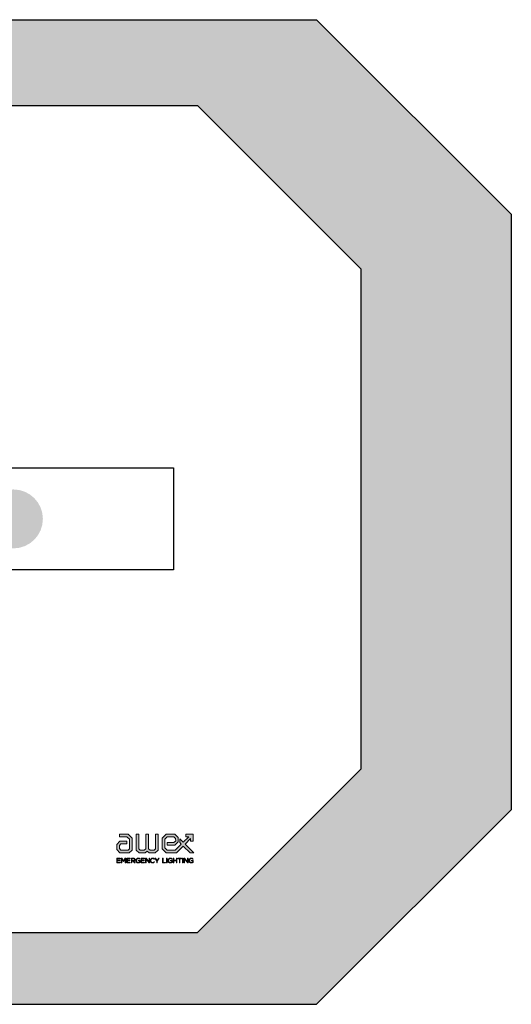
# Model space of a CAD drawing. Header units: centimetres. Extents: x -16053 to 7031, y -7778 to 254.
# Tile 51 of 256: x -14771 to -14757, y -3761 to -3733. Entities that reach past the tile are written whole.
import ezdxf
from ezdxf.enums import TextEntityAlignment as Align

# ---------------------------------------------------------------- set-up
doc = ezdxf.new("R2010")
doc.units = ezdxf.units.CM
doc.header["$MEASUREMENT"] = 0
doc.layers.add('AX - ADRESACJA', color=4, linetype='CONTINUOUS', lineweight=5)
doc.layers.add('AX - OPRAWY  EWAKUACYJNE', color=1, linetype='CONTINUOUS')
doc.styles.add('ROMANS', font='simplex.shx', dxfattribs={"width": 0.8})

# ---------------------------------------------------------------- blocks, each defined once
blk = doc.blocks.new('AX - OPRAWY')
at = {"layer": 'AX - OPRAWY  EWAKUACYJNE', "lineweight": 5}
for points in [[(2911.65, 462.419), (2911.65, 462.272), (2912.067, 462.272), (2912.209, 462.136), (2912.209, 461.594), (2912.135, 461.524), (2911.736, 461.524), (2911.647, 461.621), (2911.647, 461.789), (2911.732, 461.876), (2912.069, 461.876), (2912.069, 462.023), (2911.671, 462.023), (2911.5, 461.849), (2911.501, 461.564), (2911.671, 461.377), (2912.193, 461.377), (2912.356, 461.53), (2912.356, 462.199), (2912.126, 462.419)], [(2913.652, 461.593), (2913.578, 461.524), (2913.354, 461.523), (2913.262, 461.608), (2913.262, 462.419), (2913.115, 462.419), (2913.115, 461.608), (2913.027, 461.523), (2912.799, 461.524), (2912.725, 461.593), (2912.725, 462.419), (2912.578, 462.419), (2912.578, 461.529), (2912.742, 461.377), (2913.085, 461.377), (2913.188, 461.476), (2913.296, 461.377), (2913.635, 461.377), (2913.799, 461.529), (2913.799, 462.419), (2913.652, 462.419)], [(2915.189, 461.963), (2914.993, 462.159), (2914.993, 461.951), (2915.085, 461.859), (2914.748, 461.523), (2914.307, 461.524), (2914.165, 461.66), (2914.165, 462.136), (2914.307, 462.272), (2914.667, 462.272), (2914.77, 462.175), (2914.771, 462.04), (2914.671, 461.954), (2914.305, 461.954), (2914.305, 461.807), (2914.732, 461.807), (2914.918, 461.98), (2914.918, 462.233), (2914.732, 462.419), (2914.248, 462.419), (2914.018, 462.198), (2914.018, 461.597), (2914.249, 461.377), (2914.809, 461.377), (2915.189, 461.755), (2915.568, 461.377), (2915.774, 461.377), (2915.293, 461.859), (2915.601, 462.168), (2915.601, 462.018), (2915.748, 462.018), (2915.748, 462.419), (2915.343, 462.419), (2915.343, 462.272), (2915.497, 462.272)], [(2915.748, 462.018), (2915.748, 462.419), (2915.343, 462.419), (2915.343, 462.272), (2915.497, 462.272), (2915.189, 461.963), (2914.993, 462.159), (2914.993, 461.951), (2915.085, 461.859), (2914.748, 461.523), (2914.307, 461.524), (2914.165, 461.66), (2914.165, 462.136), (2914.307, 462.272), (2914.667, 462.272), (2914.77, 462.175), (2914.771, 462.04), (2914.671, 461.954), (2914.305, 461.954), (2914.305, 461.807), (2914.732, 461.807), (2914.918, 461.98), (2914.918, 462.233), (2914.732, 462.419), (2914.248, 462.419), (2914.018, 462.198), (2914.018, 461.597), (2914.249, 461.377), (2914.809, 461.377), (2915.189, 461.755), (2915.568, 461.377), (2915.774, 461.377), (2915.293, 461.859), (2915.601, 462.168), (2915.601, 462.018)], [(2911.499, 461.079), (2911.687, 461.079), (2911.687, 461.053), (2911.528, 461.053), (2911.528, 460.964), (2911.67, 460.964), (2911.67, 460.937), (2911.528, 460.937), (2911.528, 460.846), (2911.689, 460.846), (2911.689, 460.819), (2911.499, 460.819)], [(2911.748, 461.079), (2911.778, 461.079), (2911.873, 460.937), (2911.968, 461.079), (2911.997, 461.079), (2911.997, 460.819), (2911.968, 460.819), (2911.968, 461.03), (2911.873, 460.89), (2911.872, 460.89), (2911.777, 461.03), (2911.777, 460.819), (2911.748, 460.819)], [(2912.063, 461.079), (2912.252, 461.079), (2912.252, 461.053), (2912.093, 461.053), (2912.093, 460.964), (2912.235, 460.964), (2912.235, 460.937), (2912.093, 460.937), (2912.093, 460.846), (2912.253, 460.846), (2912.253, 460.819), (2912.063, 460.819)], [(2912.562, 460.948), (2912.562, 460.949), (2912.562, 460.956), (2912.563, 460.962), (2912.564, 460.969), (2912.565, 460.975), (2912.566, 460.982), (2912.568, 460.988), (2912.569, 460.994), (2912.572, 461), (2912.574, 461.006), (2912.577, 461.012), (2912.58, 461.018), (2912.583, 461.023), (2912.586, 461.028), (2912.59, 461.034), (2912.594, 461.038), (2912.598, 461.043), (2912.603, 461.048), (2912.607, 461.052), (2912.612, 461.056), (2912.617, 461.06), (2912.622, 461.063), (2912.628, 461.067), (2912.634, 461.07), (2912.639, 461.073), (2912.645, 461.075), (2912.652, 461.077), (2912.658, 461.079), (2912.665, 461.081), (2912.672, 461.082), (2912.678, 461.083), (2912.685, 461.083), (2912.693, 461.084), (2912.701, 461.083), (2912.708, 461.083), (2912.716, 461.082), (2912.723, 461.081), (2912.729, 461.08), (2912.736, 461.079), (2912.742, 461.077), (2912.748, 461.075), (2912.754, 461.072), (2912.759, 461.07), (2912.764, 461.067), (2912.77, 461.064), (2912.775, 461.061), (2912.78, 461.057), (2912.785, 461.053), (2912.79, 461.049), (2912.771, 461.027), (2912.767, 461.03), (2912.763, 461.033), (2912.759, 461.036), (2912.755, 461.039), (2912.751, 461.042), (2912.747, 461.044), (2912.742, 461.046), (2912.738, 461.048), (2912.733, 461.05), (2912.728, 461.052), (2912.722, 461.053), (2912.717, 461.054), (2912.711, 461.055), (2912.705, 461.056), (2912.698, 461.057), (2912.692, 461.057), (2912.686, 461.057), (2912.681, 461.056), (2912.676, 461.055), (2912.671, 461.054), (2912.666, 461.053), (2912.661, 461.052), (2912.656, 461.05), (2912.652, 461.048), (2912.647, 461.046), (2912.643, 461.043), (2912.639, 461.041), (2912.635, 461.038), (2912.631, 461.035), (2912.627, 461.032), (2912.624, 461.028), (2912.62, 461.025), (2912.617, 461.021), (2912.614, 461.017), (2912.611, 461.013), (2912.609, 461.009), (2912.606, 461.005), (2912.604, 461), (2912.602, 460.996), (2912.6, 460.991), (2912.598, 460.986), (2912.597, 460.981), (2912.596, 460.976), (2912.595, 460.971), (2912.594, 460.966), (2912.593, 460.961), (2912.593, 460.955), (2912.593, 460.95), (2912.593, 460.949), (2912.593, 460.943), (2912.593, 460.938), (2912.594, 460.932), (2912.595, 460.927), (2912.595, 460.921), (2912.597, 460.916), (2912.598, 460.911), (2912.6, 460.906), (2912.602, 460.901), (2912.604, 460.896), (2912.606, 460.892), (2912.608, 460.888), (2912.611, 460.883), (2912.614, 460.879), (2912.617, 460.875), (2912.62, 460.872), (2912.624, 460.868), (2912.627, 460.865), (2912.631, 460.862), (2912.635, 460.859), (2912.639, 460.856), (2912.644, 460.853), (2912.648, 460.851), (2912.653, 460.849), (2912.658, 460.847), (2912.663, 460.845), (2912.668, 460.844), (2912.673, 460.843), (2912.678, 460.842), (2912.684, 460.841), (2912.69, 460.841), (2912.696, 460.841), (2912.701, 460.841), (2912.707, 460.841), (2912.712, 460.842), (2912.717, 460.843), (2912.723, 460.844), (2912.728, 460.845), (2912.733, 460.847), (2912.738, 460.848), (2912.742, 460.85), (2912.747, 460.852), (2912.751, 460.855), (2912.756, 460.857), (2912.76, 460.859), (2912.764, 460.862), (2912.767, 460.864), (2912.771, 460.867), (2912.771, 460.931), (2912.692, 460.931), (2912.692, 460.958), (2912.799, 460.958), (2912.799, 460.854), (2912.794, 460.85), (2912.789, 460.846), (2912.784, 460.843), (2912.779, 460.839), (2912.773, 460.836), (2912.767, 460.832), (2912.761, 460.829), (2912.754, 460.826), (2912.747, 460.824), (2912.74, 460.821), (2912.733, 460.819), (2912.726, 460.818), (2912.719, 460.816), (2912.711, 460.815), (2912.703, 460.815), (2912.694, 460.814), (2912.687, 460.815), (2912.68, 460.815), (2912.672, 460.816), (2912.665, 460.817), (2912.659, 460.819), (2912.652, 460.82), (2912.646, 460.822), (2912.639, 460.825), (2912.633, 460.828), (2912.628, 460.83), (2912.622, 460.834), (2912.617, 460.837), (2912.612, 460.841), (2912.607, 460.845), (2912.602, 460.849), (2912.598, 460.853), (2912.594, 460.858), (2912.59, 460.863), (2912.586, 460.868), (2912.583, 460.873), (2912.579, 460.879), (2912.576, 460.884), (2912.574, 460.89), (2912.571, 460.896), (2912.569, 460.902), (2912.567, 460.908), (2912.566, 460.915), (2912.564, 460.921), (2912.564, 460.928), (2912.563, 460.935), (2912.562, 460.941)], [(2912.85, 461.079), (2913.039, 461.079), (2913.039, 461.053), (2912.88, 461.053), (2912.88, 460.964), (2913.022, 460.964), (2913.022, 460.937), (2912.88, 460.937), (2912.88, 460.846), (2913.04, 460.846), (2913.04, 460.819), (2912.85, 460.819)], [(2913.1, 461.079), (2913.127, 461.079), (2913.291, 460.871), (2913.291, 461.079), (2913.32, 461.079), (2913.32, 460.819), (2913.296, 460.819), (2913.128, 461.032), (2913.128, 460.819), (2913.1, 460.819)], [(2913.36, 460.948), (2913.36, 460.949), (2913.36, 460.956), (2913.36, 460.963), (2913.361, 460.969), (2913.362, 460.976), (2913.363, 460.983), (2913.365, 460.989), (2913.367, 460.995), (2913.369, 461.001), (2913.372, 461.007), (2913.375, 461.013), (2913.378, 461.019), (2913.381, 461.024), (2913.385, 461.029), (2913.388, 461.034), (2913.393, 461.039), (2913.397, 461.044), (2913.401, 461.048), (2913.406, 461.053), (2913.411, 461.057), (2913.416, 461.061), (2913.421, 461.064), (2913.427, 461.067), (2913.432, 461.07), (2913.438, 461.073), (2913.444, 461.075), (2913.451, 461.078), (2913.457, 461.079), (2913.464, 461.081), (2913.47, 461.082), (2913.477, 461.083), (2913.484, 461.083), (2913.491, 461.084), (2913.5, 461.083), (2913.508, 461.083), (2913.516, 461.082), (2913.524, 461.081), (2913.53, 461.079), (2913.537, 461.077), (2913.544, 461.075), (2913.55, 461.072), (2913.556, 461.069), (2913.562, 461.066), (2913.567, 461.063), (2913.573, 461.059), (2913.578, 461.055), (2913.583, 461.051), (2913.588, 461.047), (2913.593, 461.042), (2913.573, 461.021), (2913.569, 461.025), (2913.564, 461.028), (2913.56, 461.032), (2913.556, 461.035), (2913.551, 461.038), (2913.546, 461.041), (2913.542, 461.044), (2913.537, 461.047), (2913.532, 461.049), (2913.526, 461.051), (2913.521, 461.053), (2913.515, 461.054), (2913.51, 461.055), (2913.504, 461.056), (2913.497, 461.057), (2913.491, 461.057), (2913.486, 461.057), (2913.48, 461.056), (2913.475, 461.055), (2913.47, 461.054), (2913.465, 461.053), (2913.46, 461.052), (2913.455, 461.05), (2913.451, 461.048), (2913.446, 461.046), (2913.442, 461.044), (2913.438, 461.041), (2913.434, 461.039), (2913.43, 461.036), (2913.426, 461.032), (2913.422, 461.029), (2913.419, 461.026), (2913.416, 461.022), (2913.413, 461.018), (2913.41, 461.014), (2913.407, 461.01), (2913.404, 461.005), (2913.402, 461.001), (2913.4, 460.996), (2913.398, 460.992), (2913.396, 460.987), (2913.394, 460.982), (2913.393, 460.977), (2913.392, 460.972), (2913.391, 460.966), (2913.391, 460.961), (2913.39, 460.956), (2913.39, 460.95), (2913.39, 460.949), (2913.39, 460.943), (2913.391, 460.938), (2913.391, 460.933), (2913.392, 460.927), (2913.393, 460.922), (2913.394, 460.917), (2913.396, 460.912), (2913.398, 460.907), (2913.4, 460.902), (2913.402, 460.898), (2913.404, 460.893), (2913.407, 460.889), (2913.41, 460.884), (2913.413, 460.88), (2913.416, 460.876), (2913.419, 460.873), (2913.423, 460.869), (2913.426, 460.866), (2913.43, 460.863), (2913.434, 460.86), (2913.438, 460.857), (2913.442, 460.854), (2913.447, 460.852), (2913.451, 460.85), (2913.456, 460.848), (2913.46, 460.846), (2913.465, 460.845), (2913.47, 460.844), (2913.475, 460.843), (2913.48, 460.842), (2913.486, 460.842), (2913.491, 460.842), (2913.498, 460.842), (2913.504, 460.842), (2913.51, 460.843), (2913.515, 460.844), (2913.521, 460.845), (2913.527, 460.847), (2913.532, 460.849), (2913.537, 460.852), (2913.542, 460.854), (2913.547, 460.857), (2913.552, 460.86), (2913.556, 460.863), (2913.561, 460.867), (2913.566, 460.871), (2913.57, 460.875), (2913.575, 460.879), (2913.594, 460.86), (2913.589, 460.855), (2913.584, 460.85), (2913.579, 460.846), (2913.573, 460.841), (2913.568, 460.837), (2913.562, 460.834), (2913.556, 460.83), (2913.55, 460.827), (2913.543, 460.824), (2913.537, 460.822), (2913.53, 460.82), (2913.522, 460.818), (2913.515, 460.816), (2913.507, 460.815), (2913.499, 460.815), (2913.49, 460.814), (2913.483, 460.815), (2913.476, 460.815), (2913.47, 460.816), (2913.463, 460.817), (2913.456, 460.819), (2913.45, 460.82), (2913.444, 460.822), (2913.438, 460.825), (2913.432, 460.828), (2913.427, 460.83), (2913.421, 460.834), (2913.416, 460.837), (2913.411, 460.841), (2913.406, 460.845), (2913.401, 460.849), (2913.397, 460.853), (2913.393, 460.858), (2913.389, 460.863), (2913.385, 460.868), (2913.381, 460.873), (2913.378, 460.879), (2913.375, 460.884), (2913.372, 460.89), (2913.369, 460.896), (2913.367, 460.902), (2913.365, 460.908), (2913.363, 460.915), (2913.362, 460.921), (2913.361, 460.928), (2913.36, 460.934), (2913.36, 460.941)], [(2913.72, 460.922), (2913.611, 461.079), (2913.647, 461.079), (2913.735, 460.949), (2913.823, 461.079), (2913.858, 461.079), (2913.75, 460.922), (2913.75, 460.819), (2913.72, 460.819)], [(2914.038, 461.079), (2914.068, 461.079), (2914.068, 460.846), (2914.214, 460.846), (2914.214, 460.819), (2914.038, 460.819)], [(2914.271, 461.079), (2914.3, 461.079), (2914.3, 460.819), (2914.271, 460.819)], [(2914.343, 460.948), (2914.343, 460.949), (2914.343, 460.956), (2914.344, 460.962), (2914.345, 460.969), (2914.346, 460.975), (2914.347, 460.982), (2914.349, 460.988), (2914.35, 460.994), (2914.353, 461), (2914.355, 461.006), (2914.358, 461.012), (2914.361, 461.018), (2914.364, 461.023), (2914.367, 461.028), (2914.371, 461.034), (2914.375, 461.038), (2914.379, 461.043), (2914.384, 461.048), (2914.388, 461.052), (2914.393, 461.056), (2914.398, 461.06), (2914.403, 461.063), (2914.409, 461.067), (2914.415, 461.07), (2914.42, 461.073), (2914.426, 461.075), (2914.433, 461.077), (2914.439, 461.079), (2914.446, 461.081), (2914.452, 461.082), (2914.459, 461.083), (2914.466, 461.083), (2914.474, 461.084), (2914.482, 461.083), (2914.489, 461.083), (2914.497, 461.082), (2914.504, 461.081), (2914.51, 461.08), (2914.517, 461.079), (2914.523, 461.077), (2914.529, 461.075), (2914.534, 461.072), (2914.54, 461.07), (2914.545, 461.067), (2914.551, 461.064), (2914.556, 461.061), (2914.561, 461.057), (2914.566, 461.053), (2914.571, 461.049), (2914.552, 461.027), (2914.548, 461.03), (2914.544, 461.033), (2914.54, 461.036), (2914.536, 461.039), (2914.532, 461.042), (2914.528, 461.044), (2914.523, 461.046), (2914.518, 461.048), (2914.514, 461.05), (2914.509, 461.052), (2914.503, 461.053), (2914.498, 461.054), (2914.492, 461.055), (2914.486, 461.056), (2914.479, 461.057), (2914.472, 461.057), (2914.467, 461.057), (2914.462, 461.056), (2914.457, 461.055), (2914.452, 461.054), (2914.447, 461.053), (2914.442, 461.052), (2914.437, 461.05), (2914.433, 461.048), (2914.428, 461.046), (2914.424, 461.043), (2914.42, 461.041), (2914.416, 461.038), (2914.412, 461.035), (2914.408, 461.032), (2914.405, 461.028), (2914.401, 461.025), (2914.398, 461.021), (2914.395, 461.017), (2914.392, 461.013), (2914.39, 461.009), (2914.387, 461.005), (2914.385, 461), (2914.383, 460.996), (2914.381, 460.991), (2914.379, 460.986), (2914.378, 460.981), (2914.377, 460.976), (2914.376, 460.971), (2914.375, 460.966), (2914.374, 460.961), (2914.374, 460.955), (2914.374, 460.95), (2914.374, 460.949), (2914.374, 460.943), (2914.374, 460.938), (2914.375, 460.932), (2914.376, 460.927), (2914.376, 460.921), (2914.378, 460.916), (2914.379, 460.911), (2914.381, 460.906), (2914.383, 460.901), (2914.385, 460.896), (2914.387, 460.892), (2914.389, 460.888), (2914.392, 460.883), (2914.395, 460.879), (2914.398, 460.875), (2914.401, 460.872), (2914.405, 460.868), (2914.408, 460.865), (2914.412, 460.862), (2914.416, 460.859), (2914.42, 460.856), (2914.425, 460.853), (2914.429, 460.851), (2914.434, 460.849), (2914.439, 460.847), (2914.444, 460.845), (2914.449, 460.844), (2914.454, 460.843), (2914.459, 460.842), (2914.465, 460.841), (2914.471, 460.841), (2914.476, 460.841), (2914.482, 460.841), (2914.488, 460.841), (2914.493, 460.842), (2914.498, 460.843), (2914.503, 460.844), (2914.509, 460.845), (2914.514, 460.847), (2914.519, 460.848), (2914.523, 460.85), (2914.528, 460.852), (2914.532, 460.855), (2914.537, 460.857), (2914.541, 460.859), (2914.545, 460.862), (2914.548, 460.864), (2914.552, 460.867), (2914.552, 460.931), (2914.472, 460.931), (2914.472, 460.958), (2914.58, 460.958), (2914.58, 460.854), (2914.575, 460.85), (2914.57, 460.846), (2914.565, 460.843), (2914.56, 460.839), (2914.554, 460.836), (2914.548, 460.832), (2914.542, 460.829), (2914.535, 460.826), (2914.528, 460.824), (2914.521, 460.821), (2914.514, 460.819), (2914.507, 460.818), (2914.499, 460.816), (2914.491, 460.815), (2914.484, 460.815), (2914.475, 460.814), (2914.468, 460.815), (2914.46, 460.815), (2914.453, 460.816), (2914.446, 460.817), (2914.44, 460.819), (2914.433, 460.82), (2914.427, 460.822), (2914.42, 460.825), (2914.414, 460.828), (2914.409, 460.83), (2914.403, 460.834), (2914.398, 460.837), (2914.393, 460.841), (2914.388, 460.845), (2914.383, 460.849), (2914.379, 460.853), (2914.374, 460.858), (2914.37, 460.863), (2914.367, 460.868), (2914.363, 460.873), (2914.36, 460.879), (2914.357, 460.884), (2914.355, 460.89), (2914.352, 460.896), (2914.35, 460.902), (2914.348, 460.908), (2914.347, 460.915), (2914.345, 460.921), (2914.345, 460.928), (2914.344, 460.935), (2914.343, 460.941)], [(2914.631, 461.079), (2914.661, 461.079), (2914.661, 460.964), (2914.811, 460.964), (2914.811, 461.079), (2914.84, 461.079), (2914.84, 460.819), (2914.811, 460.819), (2914.811, 460.936), (2914.661, 460.936), (2914.661, 460.819), (2914.631, 460.819)], [(2914.975, 461.052), (2914.888, 461.052), (2914.888, 461.079), (2915.093, 461.079), (2915.093, 461.052), (2915.005, 461.052), (2915.005, 460.819), (2914.975, 460.819)], [(2915.15, 461.079), (2915.179, 461.079), (2915.179, 460.819), (2915.15, 460.819)], [(2915.241, 461.079), (2915.268, 461.079), (2915.432, 460.871), (2915.432, 461.079), (2915.461, 461.079), (2915.461, 460.819), (2915.437, 460.819), (2915.269, 461.032), (2915.269, 460.819), (2915.241, 460.819)], [(2915.508, 460.948), (2915.508, 460.949), (2915.508, 460.956), (2915.509, 460.962), (2915.51, 460.969), (2915.511, 460.975), (2915.512, 460.982), (2915.514, 460.988), (2915.516, 460.994), (2915.518, 461), (2915.52, 461.006), (2915.523, 461.012), (2915.526, 461.018), (2915.529, 461.023), (2915.532, 461.028), (2915.536, 461.034), (2915.54, 461.038), (2915.544, 461.043), (2915.549, 461.048), (2915.553, 461.052), (2915.558, 461.056), (2915.563, 461.06), (2915.568, 461.063), (2915.574, 461.067), (2915.58, 461.07), (2915.585, 461.073), (2915.591, 461.075), (2915.598, 461.077), (2915.604, 461.079), (2915.611, 461.081), (2915.618, 461.082), (2915.625, 461.083), (2915.631, 461.083), (2915.639, 461.084), (2915.647, 461.083), (2915.654, 461.083), (2915.662, 461.082), (2915.669, 461.081), (2915.676, 461.08), (2915.682, 461.079), (2915.688, 461.077), (2915.694, 461.075), (2915.7, 461.072), (2915.705, 461.07), (2915.711, 461.067), (2915.716, 461.064), (2915.721, 461.061), (2915.726, 461.057), (2915.731, 461.053), (2915.736, 461.049), (2915.717, 461.027), (2915.713, 461.03), (2915.709, 461.033), (2915.705, 461.036), (2915.701, 461.039), (2915.697, 461.042), (2915.693, 461.044), (2915.688, 461.046), (2915.684, 461.048), (2915.679, 461.05), (2915.674, 461.052), (2915.668, 461.053), (2915.663, 461.054), (2915.657, 461.055), (2915.651, 461.056), (2915.644, 461.057), (2915.638, 461.057), (2915.632, 461.057), (2915.627, 461.056), (2915.622, 461.055), (2915.617, 461.054), (2915.612, 461.053), (2915.607, 461.052), (2915.602, 461.05), (2915.598, 461.048), (2915.594, 461.046), (2915.589, 461.043), (2915.585, 461.041), (2915.581, 461.038), (2915.577, 461.035), (2915.573, 461.032), (2915.57, 461.028), (2915.567, 461.025), (2915.563, 461.021), (2915.56, 461.017), (2915.557, 461.013), (2915.555, 461.009), (2915.552, 461.005), (2915.55, 461), (2915.548, 460.996), (2915.546, 460.991), (2915.544, 460.986), (2915.543, 460.981), (2915.542, 460.976), (2915.541, 460.971), (2915.54, 460.966), (2915.539, 460.961), (2915.539, 460.955), (2915.539, 460.95), (2915.539, 460.949), (2915.539, 460.943), (2915.539, 460.938), (2915.54, 460.932), (2915.541, 460.927), (2915.541, 460.921), (2915.543, 460.916), (2915.544, 460.911), (2915.546, 460.906), (2915.548, 460.901), (2915.55, 460.896), (2915.552, 460.892), (2915.555, 460.888), (2915.557, 460.883), (2915.56, 460.879), (2915.563, 460.875), (2915.567, 460.872), (2915.57, 460.868), (2915.573, 460.865), (2915.577, 460.862), (2915.581, 460.859), (2915.585, 460.856), (2915.59, 460.853), (2915.594, 460.851), (2915.599, 460.849), (2915.604, 460.847), (2915.609, 460.845), (2915.614, 460.844), (2915.619, 460.843), (2915.625, 460.842), (2915.63, 460.841), (2915.636, 460.841), (2915.642, 460.841), (2915.647, 460.841), (2915.653, 460.841), (2915.658, 460.842), (2915.664, 460.843), (2915.669, 460.844), (2915.674, 460.845), (2915.679, 460.847), (2915.684, 460.848), (2915.688, 460.85), (2915.693, 460.852), (2915.697, 460.855), (2915.702, 460.857), (2915.706, 460.859), (2915.71, 460.862), (2915.713, 460.864), (2915.717, 460.867), (2915.717, 460.931), (2915.638, 460.931), (2915.638, 460.958), (2915.745, 460.958), (2915.745, 460.854), (2915.74, 460.85), (2915.735, 460.846), (2915.73, 460.843), (2915.725, 460.839), (2915.719, 460.836), (2915.713, 460.832), (2915.707, 460.829), (2915.7, 460.826), (2915.693, 460.824), (2915.686, 460.821), (2915.679, 460.819), (2915.672, 460.818), (2915.664, 460.816), (2915.657, 460.815), (2915.649, 460.815), (2915.641, 460.814), (2915.633, 460.815), (2915.626, 460.815), (2915.618, 460.816), (2915.611, 460.817), (2915.604, 460.819), (2915.598, 460.82), (2915.592, 460.822), (2915.585, 460.825), (2915.579, 460.828), (2915.574, 460.83), (2915.568, 460.834), (2915.563, 460.837), (2915.558, 460.841), (2915.553, 460.845), (2915.548, 460.849), (2915.544, 460.853), (2915.54, 460.858), (2915.536, 460.863), (2915.532, 460.868), (2915.529, 460.873), (2915.525, 460.879), (2915.522, 460.884), (2915.52, 460.89), (2915.517, 460.896), (2915.515, 460.902), (2915.513, 460.908), (2915.512, 460.915), (2915.51, 460.921), (2915.51, 460.928), (2915.509, 460.935), (2915.508, 460.941)]]:
    blk.add_hatch(color=251, dxfattribs=at).paths.add_polyline_path(points)
h = blk.add_hatch(color=251, dxfattribs=at)
h.paths.add_polyline_path([(2912.313, 461.079), (2912.425, 461.079), (2912.431, 461.079), (2912.436, 461.079), (2912.442, 461.078), (2912.447, 461.078), (2912.453, 461.077), (2912.458, 461.075), (2912.463, 461.074), (2912.467, 461.072), (2912.472, 461.071), (2912.476, 461.069), (2912.48, 461.066), (2912.485, 461.064), (2912.489, 461.062), (2912.492, 461.059), (2912.495, 461.056), (2912.499, 461.053), (2912.501, 461.051), (2912.503, 461.048), (2912.505, 461.046), (2912.507, 461.043), (2912.509, 461.04), (2912.51, 461.037), (2912.512, 461.034), (2912.513, 461.031), (2912.514, 461.027), (2912.515, 461.024), (2912.517, 461.02), (2912.517, 461.017), (2912.518, 461.013), (2912.518, 461.009), (2912.518, 461.006), (2912.519, 461.002), (2912.519, 461.001), (2912.518, 460.997), (2912.518, 460.993), (2912.518, 460.989), (2912.517, 460.986), (2912.517, 460.982), (2912.515, 460.979), (2912.514, 460.975), (2912.513, 460.972), (2912.512, 460.969), (2912.51, 460.966), (2912.509, 460.963), (2912.507, 460.96), (2912.505, 460.957), (2912.503, 460.955), (2912.501, 460.952), (2912.499, 460.95), (2912.496, 460.948), (2912.494, 460.945), (2912.491, 460.943), (2912.488, 460.941), (2912.486, 460.939), (2912.482, 460.938), (2912.479, 460.936), (2912.476, 460.934), (2912.47, 460.931), (2912.463, 460.929), (2912.455, 460.927), (2912.448, 460.925), (2912.528, 460.819), (2912.492, 460.819), (2912.416, 460.92), (2912.342, 460.92), (2912.342, 460.819), (2912.313, 460.819)])
h.paths.add_polyline_path([(2912.422, 460.946), (2912.429, 460.947), (2912.436, 460.948), (2912.443, 460.949), (2912.449, 460.95), (2912.452, 460.951), (2912.455, 460.952), (2912.458, 460.953), (2912.46, 460.955), (2912.463, 460.956), (2912.465, 460.957), (2912.468, 460.959), (2912.47, 460.961), (2912.472, 460.962), (2912.474, 460.964), (2912.476, 460.966), (2912.478, 460.968), (2912.48, 460.97), (2912.481, 460.973), (2912.483, 460.975), (2912.484, 460.977), (2912.485, 460.98), (2912.486, 460.983), (2912.487, 460.985), (2912.488, 460.988), (2912.488, 460.991), (2912.489, 460.994), (2912.489, 460.997), (2912.489, 461), (2912.489, 461.001), (2912.489, 461.004), (2912.489, 461.007), (2912.488, 461.009), (2912.488, 461.012), (2912.487, 461.015), (2912.486, 461.018), (2912.485, 461.02), (2912.485, 461.022), (2912.483, 461.025), (2912.482, 461.027), (2912.48, 461.029), (2912.479, 461.031), (2912.477, 461.033), (2912.475, 461.035), (2912.474, 461.037), (2912.471, 461.038), (2912.469, 461.04), (2912.467, 461.042), (2912.464, 461.043), (2912.462, 461.044), (2912.456, 461.047), (2912.451, 461.048), (2912.444, 461.05), (2912.437, 461.051), (2912.43, 461.052), (2912.422, 461.052), (2912.342, 461.052), (2912.342, 460.946)], flags=16)
at = {"layer": 'AX - OPRAWY  EWAKUACYJNE', "color": 251, "lineweight": 5}
for points in [[(2911.65, 462.419), (2911.65, 462.272), (2912.067, 462.272), (2912.209, 462.136), (2912.209, 461.594), (2912.135, 461.524), (2911.736, 461.524), (2911.647, 461.621), (2911.647, 461.789), (2911.732, 461.876), (2912.069, 461.876), (2912.069, 462.023), (2911.671, 462.023), (2911.5, 461.849), (2911.501, 461.564), (2911.671, 461.377), (2912.193, 461.377), (2912.356, 461.53), (2912.356, 462.199), (2912.126, 462.419), (2911.65, 462.419)], [(2913.652, 461.593), (2913.578, 461.524), (2913.354, 461.523), (2913.262, 461.608), (2913.262, 462.419), (2913.115, 462.419), (2913.115, 461.608), (2913.027, 461.523), (2912.799, 461.524), (2912.725, 461.593), (2912.725, 462.419), (2912.578, 462.419), (2912.578, 461.529), (2912.742, 461.377), (2913.085, 461.377), (2913.188, 461.476), (2913.296, 461.377), (2913.635, 461.377), (2913.799, 461.529), (2913.799, 462.419), (2913.652, 462.419), (2913.652, 461.593)], [(2915.748, 462.018), (2915.748, 462.419), (2915.343, 462.419), (2915.343, 462.272), (2915.497, 462.272), (2915.189, 461.963), (2914.993, 462.159), (2914.993, 461.951), (2915.085, 461.859), (2914.748, 461.523), (2914.307, 461.524), (2914.165, 461.66), (2914.165, 462.136), (2914.307, 462.272), (2914.667, 462.272), (2914.77, 462.175), (2914.771, 462.04), (2914.671, 461.954), (2914.305, 461.954), (2914.305, 461.807), (2914.732, 461.807), (2914.918, 461.98), (2914.918, 462.233), (2914.732, 462.419), (2914.248, 462.419), (2914.018, 462.198), (2914.018, 461.597), (2914.249, 461.377), (2914.809, 461.377), (2915.189, 461.755), (2915.568, 461.377), (2915.774, 461.377), (2915.293, 461.859), (2915.601, 462.168), (2915.601, 462.018), (2915.748, 462.018)], [(2911.499, 461.079), (2911.687, 461.079), (2911.687, 461.053), (2911.528, 461.053), (2911.528, 460.964), (2911.67, 460.964), (2911.67, 460.937), (2911.528, 460.937), (2911.528, 460.846), (2911.689, 460.846), (2911.689, 460.819), (2911.499, 460.819), (2911.499, 461.079)], [(2911.748, 461.079), (2911.778, 461.079), (2911.873, 460.937), (2911.968, 461.079), (2911.997, 461.079), (2911.997, 460.819), (2911.968, 460.819), (2911.968, 461.03), (2911.873, 460.89), (2911.872, 460.89), (2911.777, 461.03), (2911.777, 460.819), (2911.748, 460.819), (2911.748, 461.079)], [(2912.063, 461.079), (2912.252, 461.079), (2912.252, 461.053), (2912.093, 461.053), (2912.093, 460.964), (2912.235, 460.964), (2912.235, 460.937), (2912.093, 460.937), (2912.093, 460.846), (2912.253, 460.846), (2912.253, 460.819), (2912.063, 460.819), (2912.063, 461.079)], [(2912.313, 461.079), (2912.425, 461.079), (2912.431, 461.079), (2912.436, 461.079), (2912.442, 461.078), (2912.447, 461.078), (2912.453, 461.077), (2912.458, 461.075), (2912.463, 461.074), (2912.467, 461.072), (2912.472, 461.071), (2912.476, 461.069), (2912.48, 461.066), (2912.485, 461.064), (2912.489, 461.062), (2912.492, 461.059), (2912.495, 461.056), (2912.499, 461.053), (2912.501, 461.051), (2912.503, 461.048), (2912.505, 461.046), (2912.507, 461.043), (2912.509, 461.04), (2912.51, 461.037), (2912.512, 461.034), (2912.513, 461.031), (2912.514, 461.027), (2912.515, 461.024), (2912.517, 461.02), (2912.517, 461.017), (2912.518, 461.013), (2912.518, 461.009), (2912.518, 461.006), (2912.519, 461.002), (2912.519, 461.001), (2912.518, 460.997), (2912.518, 460.993), (2912.518, 460.989), (2912.517, 460.986), (2912.517, 460.982), (2912.515, 460.979), (2912.514, 460.975), (2912.513, 460.972), (2912.512, 460.969), (2912.51, 460.966), (2912.509, 460.963), (2912.507, 460.96), (2912.505, 460.957), (2912.503, 460.955), (2912.501, 460.952), (2912.499, 460.95), (2912.496, 460.948), (2912.494, 460.945), (2912.491, 460.943), (2912.488, 460.941), (2912.486, 460.939), (2912.482, 460.938), (2912.479, 460.936), (2912.476, 460.934), (2912.47, 460.931), (2912.463, 460.929), (2912.455, 460.927), (2912.448, 460.925), (2912.528, 460.819), (2912.492, 460.819), (2912.416, 460.92), (2912.342, 460.92), (2912.342, 460.819), (2912.313, 460.819), (2912.313, 461.079)], [(2912.422, 460.946), (2912.429, 460.947), (2912.436, 460.948), (2912.443, 460.949), (2912.449, 460.95), (2912.452, 460.951), (2912.455, 460.952), (2912.458, 460.953), (2912.46, 460.955), (2912.463, 460.956), (2912.465, 460.957), (2912.468, 460.959), (2912.47, 460.961), (2912.472, 460.962), (2912.474, 460.964), (2912.476, 460.966), (2912.478, 460.968), (2912.48, 460.97), (2912.481, 460.973), (2912.483, 460.975), (2912.484, 460.977), (2912.485, 460.98), (2912.486, 460.983), (2912.487, 460.985), (2912.488, 460.988), (2912.488, 460.991), (2912.489, 460.994), (2912.489, 460.997), (2912.489, 461), (2912.489, 461.001), (2912.489, 461.004), (2912.489, 461.007), (2912.488, 461.009), (2912.488, 461.012), (2912.487, 461.015), (2912.486, 461.018), (2912.485, 461.02), (2912.485, 461.022), (2912.483, 461.025), (2912.482, 461.027), (2912.48, 461.029), (2912.479, 461.031), (2912.477, 461.033), (2912.475, 461.035), (2912.474, 461.037), (2912.471, 461.038), (2912.469, 461.04), (2912.467, 461.042), (2912.464, 461.043), (2912.462, 461.044), (2912.456, 461.047), (2912.451, 461.048), (2912.444, 461.05), (2912.437, 461.051), (2912.43, 461.052), (2912.422, 461.052), (2912.342, 461.052), (2912.342, 460.946), (2912.422, 460.946)], [(2912.562, 460.948), (2912.562, 460.949), (2912.562, 460.956), (2912.563, 460.962), (2912.564, 460.969), (2912.565, 460.975), (2912.566, 460.982), (2912.568, 460.988), (2912.569, 460.994), (2912.572, 461), (2912.574, 461.006), (2912.577, 461.012), (2912.58, 461.018), (2912.583, 461.023), (2912.586, 461.028), (2912.59, 461.034), (2912.594, 461.038), (2912.598, 461.043), (2912.603, 461.048), (2912.607, 461.052), (2912.612, 461.056), (2912.617, 461.06), (2912.622, 461.063), (2912.628, 461.067), (2912.634, 461.07), (2912.639, 461.073), (2912.645, 461.075), (2912.652, 461.077), (2912.658, 461.079), (2912.665, 461.081), (2912.672, 461.082), (2912.678, 461.083), (2912.685, 461.083), (2912.693, 461.084), (2912.701, 461.083), (2912.708, 461.083), (2912.716, 461.082), (2912.723, 461.081), (2912.729, 461.08), (2912.736, 461.079), (2912.742, 461.077), (2912.748, 461.075), (2912.754, 461.072), (2912.759, 461.07), (2912.764, 461.067), (2912.77, 461.064), (2912.775, 461.061), (2912.78, 461.057), (2912.785, 461.053), (2912.79, 461.049), (2912.771, 461.027), (2912.767, 461.03), (2912.763, 461.033), (2912.759, 461.036), (2912.755, 461.039), (2912.751, 461.042), (2912.747, 461.044), (2912.742, 461.046), (2912.738, 461.048), (2912.733, 461.05), (2912.728, 461.052), (2912.722, 461.053), (2912.717, 461.054), (2912.711, 461.055), (2912.705, 461.056), (2912.698, 461.057), (2912.692, 461.057), (2912.686, 461.057), (2912.681, 461.056), (2912.676, 461.055), (2912.671, 461.054), (2912.666, 461.053), (2912.661, 461.052), (2912.656, 461.05), (2912.652, 461.048), (2912.647, 461.046), (2912.643, 461.043), (2912.639, 461.041), (2912.635, 461.038), (2912.631, 461.035), (2912.627, 461.032), (2912.624, 461.028), (2912.62, 461.025), (2912.617, 461.021), (2912.614, 461.017), (2912.611, 461.013), (2912.609, 461.009), (2912.606, 461.005), (2912.604, 461), (2912.602, 460.996), (2912.6, 460.991), (2912.598, 460.986), (2912.597, 460.981), (2912.596, 460.976), (2912.595, 460.971), (2912.594, 460.966), (2912.593, 460.961), (2912.593, 460.955), (2912.593, 460.95), (2912.593, 460.949), (2912.593, 460.943), (2912.593, 460.938), (2912.594, 460.932), (2912.595, 460.927), (2912.595, 460.921), (2912.597, 460.916), (2912.598, 460.911), (2912.6, 460.906), (2912.602, 460.901), (2912.604, 460.896), (2912.606, 460.892), (2912.608, 460.888), (2912.611, 460.883), (2912.614, 460.879), (2912.617, 460.875), (2912.62, 460.872), (2912.624, 460.868), (2912.627, 460.865), (2912.631, 460.862), (2912.635, 460.859), (2912.639, 460.856), (2912.644, 460.853), (2912.648, 460.851), (2912.653, 460.849), (2912.658, 460.847), (2912.663, 460.845), (2912.668, 460.844), (2912.673, 460.843), (2912.678, 460.842), (2912.684, 460.841), (2912.69, 460.841), (2912.696, 460.841), (2912.701, 460.841), (2912.707, 460.841), (2912.712, 460.842), (2912.717, 460.843), (2912.723, 460.844), (2912.728, 460.845), (2912.733, 460.847), (2912.738, 460.848), (2912.742, 460.85), (2912.747, 460.852), (2912.751, 460.855), (2912.756, 460.857), (2912.76, 460.859), (2912.764, 460.862), (2912.767, 460.864), (2912.771, 460.867), (2912.771, 460.931), (2912.692, 460.931), (2912.692, 460.958), (2912.799, 460.958), (2912.799, 460.854), (2912.794, 460.85), (2912.789, 460.846), (2912.784, 460.843), (2912.779, 460.839), (2912.773, 460.836), (2912.767, 460.832), (2912.761, 460.829), (2912.754, 460.826), (2912.747, 460.824), (2912.74, 460.821), (2912.733, 460.819), (2912.726, 460.818), (2912.719, 460.816), (2912.711, 460.815), (2912.703, 460.815), (2912.694, 460.814), (2912.687, 460.815), (2912.68, 460.815), (2912.672, 460.816), (2912.665, 460.817), (2912.659, 460.819), (2912.652, 460.82), (2912.646, 460.822), (2912.639, 460.825), (2912.633, 460.828), (2912.628, 460.83), (2912.622, 460.834), (2912.617, 460.837), (2912.612, 460.841), (2912.607, 460.845), (2912.602, 460.849), (2912.598, 460.853), (2912.594, 460.858), (2912.59, 460.863), (2912.586, 460.868), (2912.583, 460.873), (2912.579, 460.879), (2912.576, 460.884), (2912.574, 460.89), (2912.571, 460.896), (2912.569, 460.902), (2912.567, 460.908), (2912.566, 460.915), (2912.564, 460.921), (2912.564, 460.928), (2912.563, 460.935), (2912.562, 460.941), (2912.562, 460.948)], [(2912.85, 461.079), (2913.039, 461.079), (2913.039, 461.053), (2912.88, 461.053), (2912.88, 460.964), (2913.022, 460.964), (2913.022, 460.937), (2912.88, 460.937), (2912.88, 460.846), (2913.04, 460.846), (2913.04, 460.819), (2912.85, 460.819), (2912.85, 461.079)], [(2913.1, 461.079), (2913.127, 461.079), (2913.291, 460.871), (2913.291, 461.079), (2913.32, 461.079), (2913.32, 460.819), (2913.296, 460.819), (2913.128, 461.032), (2913.128, 460.819), (2913.1, 460.819), (2913.1, 461.079)], [(2913.36, 460.948), (2913.36, 460.949), (2913.36, 460.956), (2913.36, 460.963), (2913.361, 460.969), (2913.362, 460.976), (2913.363, 460.983), (2913.365, 460.989), (2913.367, 460.995), (2913.369, 461.001), (2913.372, 461.007), (2913.375, 461.013), (2913.378, 461.019), (2913.381, 461.024), (2913.385, 461.029), (2913.388, 461.034), (2913.393, 461.039), (2913.397, 461.044), (2913.401, 461.048), (2913.406, 461.053), (2913.411, 461.057), (2913.416, 461.061), (2913.421, 461.064), (2913.427, 461.067), (2913.432, 461.07), (2913.438, 461.073), (2913.444, 461.075), (2913.451, 461.078), (2913.457, 461.079), (2913.464, 461.081), (2913.47, 461.082), (2913.477, 461.083), (2913.484, 461.083), (2913.491, 461.084), (2913.5, 461.083), (2913.508, 461.083), (2913.516, 461.082), (2913.524, 461.081), (2913.53, 461.079), (2913.537, 461.077), (2913.544, 461.075), (2913.55, 461.072), (2913.556, 461.069), (2913.562, 461.066), (2913.567, 461.063), (2913.573, 461.059), (2913.578, 461.055), (2913.583, 461.051), (2913.588, 461.047), (2913.593, 461.042), (2913.573, 461.021), (2913.569, 461.025), (2913.564, 461.028), (2913.56, 461.032), (2913.556, 461.035), (2913.551, 461.038), (2913.546, 461.041), (2913.542, 461.044), (2913.537, 461.047), (2913.532, 461.049), (2913.526, 461.051), (2913.521, 461.053), (2913.515, 461.054), (2913.51, 461.055), (2913.504, 461.056), (2913.497, 461.057), (2913.491, 461.057), (2913.486, 461.057), (2913.48, 461.056), (2913.475, 461.055), (2913.47, 461.054), (2913.465, 461.053), (2913.46, 461.052), (2913.455, 461.05), (2913.451, 461.048), (2913.446, 461.046), (2913.442, 461.044), (2913.438, 461.041), (2913.434, 461.039), (2913.43, 461.036), (2913.426, 461.032), (2913.422, 461.029), (2913.419, 461.026), (2913.416, 461.022), (2913.413, 461.018), (2913.41, 461.014), (2913.407, 461.01), (2913.404, 461.005), (2913.402, 461.001), (2913.4, 460.996), (2913.398, 460.992), (2913.396, 460.987), (2913.394, 460.982), (2913.393, 460.977), (2913.392, 460.972), (2913.391, 460.966), (2913.391, 460.961), (2913.39, 460.956), (2913.39, 460.95), (2913.39, 460.949), (2913.39, 460.943), (2913.391, 460.938), (2913.391, 460.933), (2913.392, 460.927), (2913.393, 460.922), (2913.394, 460.917), (2913.396, 460.912), (2913.398, 460.907), (2913.4, 460.902), (2913.402, 460.898), (2913.404, 460.893), (2913.407, 460.889), (2913.41, 460.884), (2913.413, 460.88), (2913.416, 460.876), (2913.419, 460.873), (2913.423, 460.869), (2913.426, 460.866), (2913.43, 460.863), (2913.434, 460.86), (2913.438, 460.857), (2913.442, 460.854), (2913.447, 460.852), (2913.451, 460.85), (2913.456, 460.848), (2913.46, 460.846), (2913.465, 460.845), (2913.47, 460.844), (2913.475, 460.843), (2913.48, 460.842), (2913.486, 460.842), (2913.491, 460.842), (2913.498, 460.842), (2913.504, 460.842), (2913.51, 460.843), (2913.515, 460.844), (2913.521, 460.845), (2913.527, 460.847), (2913.532, 460.849), (2913.537, 460.852), (2913.542, 460.854), (2913.547, 460.857), (2913.552, 460.86), (2913.556, 460.863), (2913.561, 460.867), (2913.566, 460.871), (2913.57, 460.875), (2913.575, 460.879), (2913.594, 460.86), (2913.589, 460.855), (2913.584, 460.85), (2913.579, 460.846), (2913.573, 460.841), (2913.568, 460.837), (2913.562, 460.834), (2913.556, 460.83), (2913.55, 460.827), (2913.543, 460.824), (2913.537, 460.822), (2913.53, 460.82), (2913.522, 460.818), (2913.515, 460.816), (2913.507, 460.815), (2913.499, 460.815), (2913.49, 460.814), (2913.483, 460.815), (2913.476, 460.815), (2913.47, 460.816), (2913.463, 460.817), (2913.456, 460.819), (2913.45, 460.82), (2913.444, 460.822), (2913.438, 460.825), (2913.432, 460.828), (2913.427, 460.83), (2913.421, 460.834), (2913.416, 460.837), (2913.411, 460.841), (2913.406, 460.845), (2913.401, 460.849), (2913.397, 460.853), (2913.393, 460.858), (2913.389, 460.863), (2913.385, 460.868), (2913.381, 460.873), (2913.378, 460.879), (2913.375, 460.884), (2913.372, 460.89), (2913.369, 460.896), (2913.367, 460.902), (2913.365, 460.908), (2913.363, 460.915), (2913.362, 460.921), (2913.361, 460.928), (2913.36, 460.934), (2913.36, 460.941), (2913.36, 460.948)], [(2913.72, 460.922), (2913.611, 461.079), (2913.647, 461.079), (2913.735, 460.949), (2913.823, 461.079), (2913.858, 461.079), (2913.75, 460.922), (2913.75, 460.819), (2913.72, 460.819), (2913.72, 460.922)], [(2914.038, 461.079), (2914.068, 461.079), (2914.068, 460.846), (2914.214, 460.846), (2914.214, 460.819), (2914.038, 460.819), (2914.038, 461.079)], [(2914.271, 461.079), (2914.3, 461.079), (2914.3, 460.819), (2914.271, 460.819), (2914.271, 461.079)], [(2914.343, 460.948), (2914.343, 460.949), (2914.343, 460.956), (2914.344, 460.962), (2914.345, 460.969), (2914.346, 460.975), (2914.347, 460.982), (2914.349, 460.988), (2914.35, 460.994), (2914.353, 461), (2914.355, 461.006), (2914.358, 461.012), (2914.361, 461.018), (2914.364, 461.023), (2914.367, 461.028), (2914.371, 461.034), (2914.375, 461.038), (2914.379, 461.043), (2914.384, 461.048), (2914.388, 461.052), (2914.393, 461.056), (2914.398, 461.06), (2914.403, 461.063), (2914.409, 461.067), (2914.415, 461.07), (2914.42, 461.073), (2914.426, 461.075), (2914.433, 461.077), (2914.439, 461.079), (2914.446, 461.081), (2914.452, 461.082), (2914.459, 461.083), (2914.466, 461.083), (2914.474, 461.084), (2914.482, 461.083), (2914.489, 461.083), (2914.497, 461.082), (2914.504, 461.081), (2914.51, 461.08), (2914.517, 461.079), (2914.523, 461.077), (2914.529, 461.075), (2914.534, 461.072), (2914.54, 461.07), (2914.545, 461.067), (2914.551, 461.064), (2914.556, 461.061), (2914.561, 461.057), (2914.566, 461.053), (2914.571, 461.049), (2914.552, 461.027), (2914.548, 461.03), (2914.544, 461.033), (2914.54, 461.036), (2914.536, 461.039), (2914.532, 461.042), (2914.528, 461.044), (2914.523, 461.046), (2914.518, 461.048), (2914.514, 461.05), (2914.509, 461.052), (2914.503, 461.053), (2914.498, 461.054), (2914.492, 461.055), (2914.486, 461.056), (2914.479, 461.057), (2914.472, 461.057), (2914.467, 461.057), (2914.462, 461.056), (2914.457, 461.055), (2914.452, 461.054), (2914.447, 461.053), (2914.442, 461.052), (2914.437, 461.05), (2914.433, 461.048), (2914.428, 461.046), (2914.424, 461.043), (2914.42, 461.041), (2914.416, 461.038), (2914.412, 461.035), (2914.408, 461.032), (2914.405, 461.028), (2914.401, 461.025), (2914.398, 461.021), (2914.395, 461.017), (2914.392, 461.013), (2914.39, 461.009), (2914.387, 461.005), (2914.385, 461), (2914.383, 460.996), (2914.381, 460.991), (2914.379, 460.986), (2914.378, 460.981), (2914.377, 460.976), (2914.376, 460.971), (2914.375, 460.966), (2914.374, 460.961), (2914.374, 460.955), (2914.374, 460.95), (2914.374, 460.949), (2914.374, 460.943), (2914.374, 460.938), (2914.375, 460.932), (2914.376, 460.927), (2914.376, 460.921), (2914.378, 460.916), (2914.379, 460.911), (2914.381, 460.906), (2914.383, 460.901), (2914.385, 460.896), (2914.387, 460.892), (2914.389, 460.888), (2914.392, 460.883), (2914.395, 460.879), (2914.398, 460.875), (2914.401, 460.872), (2914.405, 460.868), (2914.408, 460.865), (2914.412, 460.862), (2914.416, 460.859), (2914.42, 460.856), (2914.425, 460.853), (2914.429, 460.851), (2914.434, 460.849), (2914.439, 460.847), (2914.444, 460.845), (2914.449, 460.844), (2914.454, 460.843), (2914.459, 460.842), (2914.465, 460.841), (2914.471, 460.841), (2914.476, 460.841), (2914.482, 460.841), (2914.488, 460.841), (2914.493, 460.842), (2914.498, 460.843), (2914.503, 460.844), (2914.509, 460.845), (2914.514, 460.847), (2914.519, 460.848), (2914.523, 460.85), (2914.528, 460.852), (2914.532, 460.855), (2914.537, 460.857), (2914.541, 460.859), (2914.545, 460.862), (2914.548, 460.864), (2914.552, 460.867), (2914.552, 460.931), (2914.472, 460.931), (2914.472, 460.958), (2914.58, 460.958), (2914.58, 460.854), (2914.575, 460.85), (2914.57, 460.846), (2914.565, 460.843), (2914.56, 460.839), (2914.554, 460.836), (2914.548, 460.832), (2914.542, 460.829), (2914.535, 460.826), (2914.528, 460.824), (2914.521, 460.821), (2914.514, 460.819), (2914.507, 460.818), (2914.499, 460.816), (2914.491, 460.815), (2914.484, 460.815), (2914.475, 460.814), (2914.468, 460.815), (2914.46, 460.815), (2914.453, 460.816), (2914.446, 460.817), (2914.44, 460.819), (2914.433, 460.82), (2914.427, 460.822), (2914.42, 460.825), (2914.414, 460.828), (2914.409, 460.83), (2914.403, 460.834), (2914.398, 460.837), (2914.393, 460.841), (2914.388, 460.845), (2914.383, 460.849), (2914.379, 460.853), (2914.374, 460.858), (2914.37, 460.863), (2914.367, 460.868), (2914.363, 460.873), (2914.36, 460.879), (2914.357, 460.884), (2914.355, 460.89), (2914.352, 460.896), (2914.35, 460.902), (2914.348, 460.908), (2914.347, 460.915), (2914.345, 460.921), (2914.345, 460.928), (2914.344, 460.935), (2914.343, 460.941), (2914.343, 460.948)], [(2914.631, 461.079), (2914.661, 461.079), (2914.661, 460.964), (2914.811, 460.964), (2914.811, 461.079), (2914.84, 461.079), (2914.84, 460.819), (2914.811, 460.819), (2914.811, 460.936), (2914.661, 460.936), (2914.661, 460.819), (2914.631, 460.819), (2914.631, 461.079)], [(2914.975, 461.052), (2914.888, 461.052), (2914.888, 461.079), (2915.093, 461.079), (2915.093, 461.052), (2915.005, 461.052), (2915.005, 460.819), (2914.975, 460.819), (2914.975, 461.052)], [(2915.15, 461.079), (2915.179, 461.079), (2915.179, 460.819), (2915.15, 460.819), (2915.15, 461.079)], [(2915.241, 461.079), (2915.268, 461.079), (2915.432, 460.871), (2915.432, 461.079), (2915.461, 461.079), (2915.461, 460.819), (2915.437, 460.819), (2915.269, 461.032), (2915.269, 460.819), (2915.241, 460.819), (2915.241, 461.079)], [(2915.508, 460.948), (2915.508, 460.949), (2915.508, 460.956), (2915.509, 460.962), (2915.51, 460.969), (2915.511, 460.975), (2915.512, 460.982), (2915.514, 460.988), (2915.516, 460.994), (2915.518, 461), (2915.52, 461.006), (2915.523, 461.012), (2915.526, 461.018), (2915.529, 461.023), (2915.532, 461.028), (2915.536, 461.034), (2915.54, 461.038), (2915.544, 461.043), (2915.549, 461.048), (2915.553, 461.052), (2915.558, 461.056), (2915.563, 461.06), (2915.568, 461.063), (2915.574, 461.067), (2915.58, 461.07), (2915.585, 461.073), (2915.591, 461.075), (2915.598, 461.077), (2915.604, 461.079), (2915.611, 461.081), (2915.618, 461.082), (2915.625, 461.083), (2915.631, 461.083), (2915.639, 461.084), (2915.647, 461.083), (2915.654, 461.083), (2915.662, 461.082), (2915.669, 461.081), (2915.676, 461.08), (2915.682, 461.079), (2915.688, 461.077), (2915.694, 461.075), (2915.7, 461.072), (2915.705, 461.07), (2915.711, 461.067), (2915.716, 461.064), (2915.721, 461.061), (2915.726, 461.057), (2915.731, 461.053), (2915.736, 461.049), (2915.717, 461.027), (2915.713, 461.03), (2915.709, 461.033), (2915.705, 461.036), (2915.701, 461.039), (2915.697, 461.042), (2915.693, 461.044), (2915.688, 461.046), (2915.684, 461.048), (2915.679, 461.05), (2915.674, 461.052), (2915.668, 461.053), (2915.663, 461.054), (2915.657, 461.055), (2915.651, 461.056), (2915.644, 461.057), (2915.638, 461.057), (2915.632, 461.057), (2915.627, 461.056), (2915.622, 461.055), (2915.617, 461.054), (2915.612, 461.053), (2915.607, 461.052), (2915.602, 461.05), (2915.598, 461.048), (2915.594, 461.046), (2915.589, 461.043), (2915.585, 461.041), (2915.581, 461.038), (2915.577, 461.035), (2915.573, 461.032), (2915.57, 461.028), (2915.567, 461.025), (2915.563, 461.021), (2915.56, 461.017), (2915.557, 461.013), (2915.555, 461.009), (2915.552, 461.005), (2915.55, 461), (2915.548, 460.996), (2915.546, 460.991), (2915.544, 460.986), (2915.543, 460.981), (2915.542, 460.976), (2915.541, 460.971), (2915.54, 460.966), (2915.539, 460.961), (2915.539, 460.955), (2915.539, 460.95), (2915.539, 460.949), (2915.539, 460.943), (2915.539, 460.938), (2915.54, 460.932), (2915.541, 460.927), (2915.541, 460.921), (2915.543, 460.916), (2915.544, 460.911), (2915.546, 460.906), (2915.548, 460.901), (2915.55, 460.896), (2915.552, 460.892), (2915.555, 460.888), (2915.557, 460.883), (2915.56, 460.879), (2915.563, 460.875), (2915.567, 460.872), (2915.57, 460.868), (2915.573, 460.865), (2915.577, 460.862), (2915.581, 460.859), (2915.585, 460.856), (2915.59, 460.853), (2915.594, 460.851), (2915.599, 460.849), (2915.604, 460.847), (2915.609, 460.845), (2915.614, 460.844), (2915.619, 460.843), (2915.625, 460.842), (2915.63, 460.841), (2915.636, 460.841), (2915.642, 460.841), (2915.647, 460.841), (2915.653, 460.841), (2915.658, 460.842), (2915.664, 460.843), (2915.669, 460.844), (2915.674, 460.845), (2915.679, 460.847), (2915.684, 460.848), (2915.688, 460.85), (2915.693, 460.852), (2915.697, 460.855), (2915.702, 460.857), (2915.706, 460.859), (2915.71, 460.862), (2915.713, 460.864), (2915.717, 460.867), (2915.717, 460.931), (2915.638, 460.931), (2915.638, 460.958), (2915.745, 460.958), (2915.745, 460.854), (2915.74, 460.85), (2915.735, 460.846), (2915.73, 460.843), (2915.725, 460.839), (2915.719, 460.836), (2915.713, 460.832), (2915.707, 460.829), (2915.7, 460.826), (2915.693, 460.824), (2915.686, 460.821), (2915.679, 460.819), (2915.672, 460.818), (2915.664, 460.816), (2915.657, 460.815), (2915.649, 460.815), (2915.641, 460.814), (2915.633, 460.815), (2915.626, 460.815), (2915.618, 460.816), (2915.611, 460.817), (2915.604, 460.819), (2915.598, 460.82), (2915.592, 460.822), (2915.585, 460.825), (2915.579, 460.828), (2915.574, 460.83), (2915.568, 460.834), (2915.563, 460.837), (2915.558, 460.841), (2915.553, 460.845), (2915.548, 460.849), (2915.544, 460.853), (2915.54, 460.858), (2915.536, 460.863), (2915.532, 460.868), (2915.529, 460.873), (2915.525, 460.879), (2915.522, 460.884), (2915.52, 460.89), (2915.517, 460.896), (2915.515, 460.902), (2915.513, 460.908), (2915.512, 460.915), (2915.51, 460.921), (2915.51, 460.928), (2915.509, 460.935), (2915.508, 460.941), (2915.508, 460.948)]]:
    blk.add_lwpolyline(points, close=True, dxfattribs=at)
blk = doc.blocks.new('XL30')
at = {"layer": 'AX - OPRAWY  EWAKUACYJNE'}
h = blk.add_hatch(color=256, dxfattribs=at)
h.paths.add_polyline_path([(-31.001, -18.871), (-0.285, -18.871), (30.432, -18.871), (37.994, -11.309), (37.994, 11.845), (30.432, 19.408), (-0.285, 19.408), (-31.001, 19.408), (-38.564, 11.845), (-38.564, -11.309)])
h.paths.add_polyline_path([(-32.154, -9.725), (-25.802, -16.077), (0, -16.077), (25.802, -16.077), (32.154, -9.725), (32.154, 9.725), (25.802, 16.077), (0, 16.077), (-25.802, 16.077), (-32.154, 9.725)], flags=16)
h = blk.add_hatch(color=256, dxfattribs=at)
edge = h.paths.add_edge_path()
edge.add_arc((18.65, 0), 1.146, 0, 360)
for p, q in [((-0.285, 19.408), (30.432, 19.408)), ((30.432, 19.408), (37.994, 11.845)), ((0, 16.077), (25.802, 16.077)), ((25.802, 16.077), (32.154, 9.725)), ((37.994, 11.845), (37.994, -11.309)), ((32.154, 9.725), (32.154, -9.725)), ((-24.866, 1.985), (24.866, 1.985)), ((24.866, 1.985), (24.866, -1.985)), ((24.866, -1.985), (-24.866, -1.985)), ((25.802, -16.077), (32.154, -9.725)), ((30.432, -18.871), (37.994, -11.309)), ((37.994, -11.309), (37.994, -11.309)), ((0, -16.077), (25.802, -16.077)), ((-0.285, -18.871), (30.432, -18.871))]:
    blk.add_line(p, q, dxfattribs=at)
at = {"layer": 'AX - OPRAWY  EWAKUACYJNE', "xscale": 0.7, "yscale": 0.7, "zscale": 0.7}
blk.add_blockref('AX - OPRAWY', (-2015.385, -335.946), dxfattribs=at)
at = {"layer": 'AX - ADRESACJA', "style": 'ROMANS', "width": 0.8, "flags": 4}
blk.add_attdef('AX_ADRES', text='', height=20, dxfattribs=at).set_placement((-2.401, -42.734), align=Align.MIDDLE)
at = {"layer": 'AX - OPRAWY  EWAKUACYJNE', "style": 'ROMANS', "width": 0.8, "flags": 13}
blk.add_attdef('TYP', (-25.554, -14.152), '', height=0.2, dxfattribs=at)

msp = doc.modelspace()

# ---------------------------------------------------------------- block references
at = {"layer": 'AX - OPRAWY  EWAKUACYJNE', "color": 2, "xscale": 0.75, "yscale": 0.75, "zscale": 0.75}
msp.add_blockref('XL30', (-14785.325, -3747.288), dxfattribs=at)

doc.saveas('drawing.dxf')
